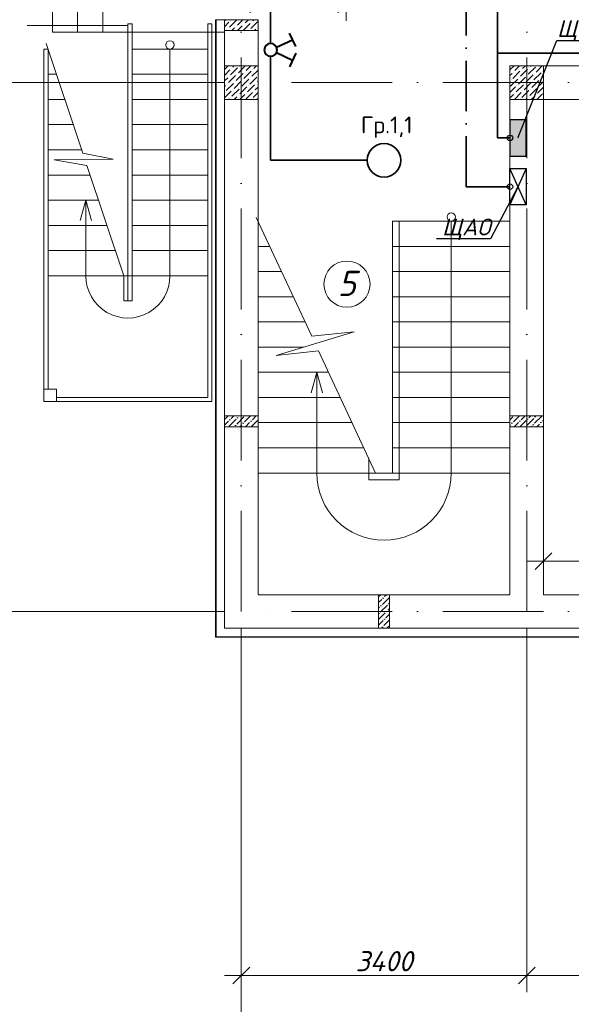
# Model space of a CAD drawing. Header units: millimetres. Extents: x 1114507 to 93926427, y 174473 to 817039.
# Tile 140 of 256: x 1489322 to 1495891, y 762146 to 773875. Entities that reach past the tile are written whole.
import ezdxf
from ezdxf import colors
from ezdxf.entities.mleader import LeaderData, LeaderLine
from ezdxf.math import Vec2, Vec3

# ---------------------------------------------------------------- set-up
doc = ezdxf.new("R2010")
doc.units = ezdxf.units.MM
doc.linetypes.add('ACAD_ISO10W100', pattern=[18, 12, -3, 0, -3])
for name, color, linetype, lineweight in [('expl', 234, 'Continuous', 13), ('размеры', 12, 'Continuous', 15), ('Шаблон 2', 7, 'Continuous', 13)]:
    doc.layers.add(name, color=color, linetype=linetype, lineweight=lineweight)
doc.layers.add('kcd_tx', color=7, linetype='Continuous')
doc.styles.add('ISOCPEUR 1', font='isocpeur.TTF')
doc.styles.get("Standard").update_dxf_attribs({"font": 'isocpeui.ttf'})
doc.styles.add('X_ISO', font='isocpeui.ttf')
doc.styles.add('Суннат', font='ariali.ttf', dxfattribs={"height": 250})
doc.linetypes.add('FENCELINE1', pattern='A,6.35,-2.54,[133,ltypeshp.shx,S=2.54,R=0,X=-2.54,Y=0],-2.54,25.4', length=36.83)
doc.dimstyles.new('Санжар', dxfattribs={"dimtxt": 240, "dimasz": 200, "dimexe": 200, "dimexo": 200, "dimgap": 50, "dimtad": 1, "dimdec": 0, "dimtxsty": 'Standard', "dimblk": 'OBLIQUE', "dimcen": 2.5, "dimdle": 200, "dimclrd": 152, "dimclre": 152, "dimclrt": 152, "dimadec": 0, "dimazin": 0, "dimtfac": 1, "dimtdec": 0, "dimtmove": 0, "dimatfit": 3, "dimldrblk": 'OBLIQUE', "dimfxl": 0, "dimlwd": 0, "dimlwe": 0, "dimarcsym": 0})

# ---------------------------------------------------------------- blocks, each defined once
blk = doc.blocks.new('_Oblique')
at = {"color": 0, "linetype": 'ByBlock', "lineweight": -2}
blk.add_line((-0.5, -0.5), (0.5, 0.5), dxfattribs=at)
blk = doc.blocks.new('blok1qavmak')
at = {"lineweight": 0, "ltscale": 100}
h = blk.add_hatch(dxfattribs=at)
h.set_pattern_fill('ANSI36', color=256, scale=15, style=0)
h.set_pattern_definition([(45, (582691.36, -605021.81), (25.2569703, 92.6088912), [119.0625, -23.8125, 0, -23.8125])])
h.paths.add_polyline_path([(1492161, 769155), (1492161, 769025), (1491761, 769025), (1491761, 769155)])
h = blk.add_hatch(dxfattribs=at)
h.set_pattern_fill('ANSI36', color=256, scale=15, style=0)
h.set_pattern_definition([(45, (579291.36, -605021.81), (25.2569703, 92.6088912), [119.0625, -23.8125, 0, -23.8125])])
h.paths.add_polyline_path([(1495561, 769155), (1495561, 769025), (1495161, 769025), (1495161, 769155)])
h = blk.add_hatch(dxfattribs=at)
h.set_pattern_fill('ANSI36', color=256, scale=15, style=0)
h.set_pattern_definition([(45, (699722.21, -87289.347), (25.2569703, 92.6088912), [119.0625, -23.8125, 0, -23.8125])])
h.paths.add_polyline_path([(1493726, 766625), (1493596, 766625), (1493596, 767025), (1493726, 767025)])
at = {"color": 1, "linetype": 'ACAD_ISO10W100', "lineweight": 0, "ltscale": 100}
for p, q in [((1491961, 782425), (1491961, 766825)), ((1495361, 782425), (1495361, 766825)), ((1518961, 773125), (1491961, 773125)), ((1518961, 766825), (1491961, 766825))]:
    blk.add_line(p, q, dxfattribs=at)
at = {"color": 0, "lineweight": 0}
for p, q in [((1489711, 775525), (1489711, 773725)), ((1490011, 775525), (1490011, 773725)), ((1490311, 775525), (1490311, 773725)), ((1491761, 773725), (1489711, 773725))]:
    blk.add_line(p, q, dxfattribs=at)
at = {"color": 252, "lineweight": 0, "ltscale": 100}
for p, q in [((1491654, 773875), (1491654, 766518)), ((1491654, 773875), (1491761, 773875)), ((1491654, 773875), (1491761, 773875)), ((1491654, 766518), (1496561, 766518))]:
    blk.add_line(p, q, dxfattribs=at)
at = {"color": 32, "lineweight": 0, "ltscale": 100}
for p, q in [((1491661, 773875), (1491661, 766525)), ((1491661, 766525), (1496561, 766525))]:
    blk.add_line(p, q, dxfattribs=at)
at = {"lineweight": 0, "ltscale": 100}
for p, q in [((1491761, 773875), (1492161, 773875)), ((1490611, 773825), (1490611, 770525)), ((1490661, 773825), (1490611, 773825)), ((1490661, 773825), (1490661, 770525)), ((1491561, 773825), (1491561, 769375)), ((1491561, 773825), (1491611, 773825)), ((1491611, 773825), (1491611, 769325)), ((1491761, 773745), (1491761, 766625)), ((1492161, 773745), (1492161, 767025)), ((1489611, 773525), (1489661, 773525)), ((1489611, 773525), (1489611, 769475, 0)), ((1490074, 772285), (1489639, 773591)), ((1489661, 773525), (1489661, 769475, 0)), ((1491561, 773525), (1490661, 773525)), ((1502911, 773325), (1495161, 773325)), ((1489661, 773225), (1489761, 773225)), ((1491561, 773225), (1490661, 773225)), ((1489661, 772925), (1489861, 772925)), ((1491561, 772925), (1490661, 772925)), ((1495161, 772925), (1495161, 767025)), ((1502911, 772925), (1495561, 772925)), ((1495561, 772925), (1495561, 767025)), ((1489661, 772625), (1489961, 772625)), ((1491561, 772625), (1490661, 772625)), ((1489661, 772325), (1490061, 772325)), ((1490437, 772215), (1490074, 772285)), ((1491561, 772325), (1490661, 772325)), ((1489733, 772207), (1490437, 772215)), ((1490123, 772138), (1489733, 772207)), ((1490561, 770825), (1490123, 772138)), ((1489661, 772025), (1490161, 772025)), ((1491561, 772025), (1490661, 772025)), ((1489661, 771725), (1490261, 771725)), ((1491561, 771725), (1490661, 771725)), ((1489661, 771425), (1490361, 771425)), ((1491561, 771425), (1490661, 771425)), ((1492801, 770104), (1492140, 771519)), ((1495161, 771475), (1493761, 771475)), ((1493761, 768475), (1493761, 771475)), ((1492301, 771175), (1492161, 771175)), ((1495161, 771175), (1493761, 771175)), ((1489661, 771125), (1490461, 771125)), ((1491561, 771125), (1490661, 771125)), ((1489661, 770825), (1490561, 770825)), ((1490561, 770825), (1490561, 770525)), ((1490561, 770825), (1490611, 770825)), ((1490661, 770825), (1490611, 770825)), ((1491561, 770825), (1490661, 770825)), ((1492441, 770875), (1492161, 770875)), ((1495161, 770875), (1493761, 770875)), ((1490661, 770525, 0), (1490561, 770525, 0)), ((1492581, 770575), (1492161, 770575)), ((1495161, 770575), (1493761, 770575)), ((1492721, 770275), (1492161, 770275)), ((1495161, 770275), (1493761, 770275)), ((1492375, 769875), (1493304, 770158)), ((1493304, 770158), (1492801, 770104)), ((1492703, 769975), (1492161, 769975)), ((1492882, 769930), (1492375, 769875)), ((1493561, 768475), (1492882, 769930)), ((1495161, 769975), (1493761, 769975)), ((1493001, 769675), (1492161, 769675)), ((1495161, 769675), (1493761, 769675)), ((1489761, 769375, 0), (1491561, 769375, 0)), ((1489761, 769325, 0), (1491611, 769325, 0)), ((1493141, 769375), (1492161, 769375)), ((1495161, 769375), (1493761, 769375)), ((1493281, 769075), (1492161, 769075)), ((1495161, 769075), (1493761, 769075)), ((1493421, 768775), (1492161, 768775)), ((1495161, 768775), (1493761, 768775)), ((1495161, 768475), (1492161, 768475)), ((1492161, 767025), (1495161, 767025)), ((1495561, 767025), (1496561, 767025)), ((1491761, 766625), (1496561, 766625))]:
    blk.add_line(p, q, dxfattribs=at)
at = {"linetype": 'Continuous', "lineweight": 0, "ltscale": 100}
for p, q in [((1491761, 773860, 0), (1491776, 773875, 0)), ((1491915, 773811, 0), (1491978, 773875, 0)), ((1492007, 773837, 0), (1492046, 773875, 0)), ((1492100, 773862, 0), (1492113, 773875, 0)), ((1491761, 773792, 0), (1491814, 773845, 0)), ((1491805, 773769, 0), (1491805, 773769, 0)), ((1491822, 773786, 0), (1491906, 773870, 0)), ((1491830, 773862, 0), (1491830, 773862, 0)), ((1491848, 773745, 0), (1491881, 773778, 0)), ((1491898, 773794, 0), (1491898, 773794, 0)), ((1491916, 773745, 0), (1491973, 773803, 0)), ((1491983, 773745, 0), (1492066, 773828, 0)), ((1491990, 773820, 0), (1491990, 773820, 0)), ((1492075, 773769, 0), (1492159, 773853, 0)), ((1492083, 773845, 0), (1492083, 773845, 0)), ((1492118, 773745, 0), (1492133, 773761, 0)), ((1492150, 773778, 0), (1492150, 773778, 0)), ((1491781, 773745, 0), (1491788, 773752, 0)), ((1492058, 773752, 0), (1492058, 773752, 0)), ((1491766, 773285), (1491806, 773325)), ((1491833, 773217), (1491918, 773302)), ((1491842, 773293), (1491842, 773293)), ((1491859, 773310), (1491874, 773325)), ((1491926, 773243), (1492008, 773325)), ((1491934, 773318), (1491934, 773318)), ((1492019, 773268), (1492076, 773325)), ((1492111, 773293), (1492143, 773325)), ((1495161, 773277), (1495209, 773325)), ((1495219, 773268), (1495276, 773325)), ((1495312, 773293), (1495344, 773325)), ((1495379, 773226), (1495463, 773310)), ((1495387, 773302), (1495387, 773302)), ((1495404, 773318), (1495411, 773325)), ((1495472, 773251), (1495546, 773325)), ((1491761, 773212), (1491825, 773276)), ((1491761, 773145), (1491800, 773184)), ((1491808, 773125), (1491892, 773209)), ((1491817, 773201), (1491817, 773201)), ((1491901, 773150), (1491985, 773234)), ((1491909, 773226), (1491909, 773226)), ((1491993, 773175), (1492078, 773260)), ((1492002, 773251), (1492002, 773251)), ((1492061, 773108), (1492145, 773192)), ((1492069, 773184), (1492069, 773184)), ((1492086, 773201), (1492161, 773275)), ((1492094, 773276), (1492094, 773276)), ((1495161, 773210), (1495185, 773234)), ((1495194, 773175), (1495278, 773260)), ((1495202, 773251), (1495202, 773251)), ((1495261, 773108), (1495345, 773192)), ((1495270, 773184), (1495270, 773184)), ((1495286, 773201), (1495371, 773285)), ((1495295, 773276), (1495295, 773276)), ((1495354, 773133), (1495438, 773217)), ((1495362, 773209), (1495362, 773209)), ((1495446, 773158), (1495531, 773243)), ((1495455, 773234), (1495455, 773234)), ((1495539, 773184), (1495561, 773206)), ((1495547, 773260), (1495547, 773260)), ((1491761, 773077), (1491774, 773091)), ((1491783, 773032), (1491867, 773116)), ((1491791, 773108), (1491791, 773108)), ((1491876, 773057), (1491960, 773142)), ((1491884, 773133), (1491884, 773133)), ((1491943, 772990), (1492027, 773074)), ((1491951, 773066), (1491951, 773066)), ((1491968, 773083), (1492052, 773167)), ((1491977, 773158), (1491977, 773158)), ((1492035, 773015), (1492120, 773100)), ((1492044, 773091), (1492044, 773091)), ((1492128, 773041), (1492161, 773073)), ((1492136, 773116), (1492136, 773116)), ((1492153, 773133), (1492161, 773141)), ((1495161, 773008), (1495228, 773074)), ((1495169, 773083), (1495253, 773167)), ((1495177, 773158), (1495177, 773158)), ((1495236, 773015), (1495320, 773100)), ((1495244, 773091), (1495244, 773091)), ((1495329, 773041), (1495413, 773125)), ((1495337, 773116), (1495337, 773116)), ((1495396, 772973), (1495480, 773057)), ((1495421, 773066), (1495505, 773150)), ((1495430, 773142), (1495430, 773142)), ((1495489, 772999), (1495561, 773071)), ((1495497, 773074), (1495497, 773074)), ((1495514, 773091), (1495561, 773138)), ((1495522, 773167), (1495522, 773167)), ((1491761, 772943), (1491842, 773024)), ((1491766, 773015), (1491766, 773015)), ((1491833, 772948), (1491833, 772948)), ((1491850, 772965), (1491934, 773049)), ((1491859, 773041), (1491859, 773041)), ((1491878, 772925), (1491909, 772956)), ((1491926, 772973), (1491926, 772973)), ((1491945, 772925), (1492002, 772982)), ((1492013, 772925), (1492094, 773007)), ((1492019, 772999), (1492019, 772999)), ((1492103, 772948), (1492161, 773006)), ((1492111, 773024), (1492111, 773024)), ((1492147, 772925), (1492161, 772939)), ((1495161, 772940), (1495202, 772982)), ((1495213, 772925), (1495295, 773007)), ((1495219, 772999), (1495219, 772999)), ((1495303, 772948), (1495387, 773032)), ((1495312, 773024), (1495312, 773024)), ((1495348, 772925), (1495362, 772940)), ((1495379, 772956), (1495379, 772956)), ((1495404, 773049), (1495404, 773049)), ((1495415, 772925), (1495455, 772965)), ((1495472, 772982), (1495472, 772982)), ((1495482, 772925), (1495547, 772990)), ((1495556, 772931), (1495561, 772936)), ((1491811, 772925), (1491817, 772931)), ((1492086, 772931), (1492086, 772931)), ((1495286, 772931), (1495286, 772931))]:
    blk.add_line(p, q, dxfattribs=at)
at = {"color": 204, "linetype": 'FENCELINE1', "lineweight": 0, "ltscale": 20}
blk.add_line((1490611, 773805), (1489411, 773805), dxfattribs=at)
at = {"color": 152, "lineweight": 0, "ltscale": 100}
for p, q in [((1491961, 766625), (1491961, 762290)), ((1491961, 766625), (1491961, 761576)), ((1495361, 766625), (1495361, 762290)), ((1495361, 766625), (1495361, 762290)), ((1495561, 762490), (1491761, 762490)), ((1505161, 762490), (1495161, 762490))]:
    blk.add_line(p, q, dxfattribs=at)
at = {"color": 204, "linetype": 'FENCELINE1', "lineweight": 0, "ltscale": 20}
blk.add_lwpolyline([(1493481, 768647), (1493481, 768395), (1493841, 768395), (1493841, 771475)], dxfattribs=at)
at = {"layer": 'expl', "lineweight": 0}
for p, q in [((1491111, 773525), (1491111, 770825)), ((1490111, 771725), (1490044, 771482)), ((1490111, 770825), (1490111, 771725)), ((1490111, 771725), (1490178, 771482)), ((1494461, 771475), (1494461, 768475)), ((1492861, 769675), (1492794, 769432)), ((1492861, 769675), (1492928, 769432)), ((1492861, 769675), (1492861, 768475))]:
    blk.add_line(p, q, dxfattribs=at)
for centre in [(1491111, 773575), (1494461, 771525)]:
    blk.add_circle(centre, 50, dxfattribs=at)
for centre, radius, start, end in [((1490611, 770821, 0), 500, 179.5758, 0.4242), ((1493661, 768475), 800, 180, 0)]:
    blk.add_arc(centre, radius, start, end, dxfattribs=at)
at = {"layer": 'kcd_tx', "color": 152, "lineweight": 0, "ltscale": 100}
for p, q in [((1491761, 773125), (1488228, 773125)), ((1491761, 773125), (1488228, 773125)), ((1491761, 766825), (1487303, 766825)), ((1491761, 766825), (1488228, 766825))]:
    blk.add_line(p, q, dxfattribs=at)
at = {"layer": 'размеры', "lineweight": 0, "ltscale": 5}
for p, q in [((1491761, 773745), (1491761, 773875)), ((1491761, 773875), (1492161, 773875)), ((1492161, 773875), (1492161, 773745)), ((1492161, 773745), (1491761, 773745)), ((1492161, 773325), (1491761, 773325)), ((1491761, 773325), (1491761, 772925)), ((1492161, 772925), (1492161, 773325)), ((1495561, 773325), (1495161, 773325)), ((1495161, 773325), (1495161, 772925)), ((1495561, 772925), (1495561, 773325)), ((1491761, 772925), (1492161, 772925)), ((1495161, 772925), (1495561, 772925)), ((1489761, 769475, 0), (1489611, 769475, 0)), ((1489611, 769475, 0), (1489611, 769325, 0)), ((1489761, 769325, 0), (1489761, 769475, 0)), ((1489611, 769325, 0), (1489761, 769325, 0))]:
    blk.add_line(p, q, dxfattribs=at)
for points in [[(1492161, 769155), (1492161, 769025), (1491761, 769025), (1491761, 769155)], [(1492161, 769025), (1492161, 769155), (1491761, 769155), (1491761, 769025)], [(1495561, 769155), (1495561, 769025), (1495161, 769025), (1495161, 769155)], [(1495561, 769025), (1495561, 769155), (1495161, 769155), (1495161, 769025)], [(1493596, 766625), (1493726, 766625), (1493726, 767025), (1493596, 767025)]]:
    blk.add_lwpolyline(points, close=True, dxfattribs=at)
at = {"color": 152, "lineweight": 0, "ltscale": 100, "xscale": 200, "yscale": 200, "zscale": 200, "rotation": 180}
for p in [(1491961, 762490), (1495361, 762490)]:
    blk.add_blockref('_Oblique', p, dxfattribs=at)
at = {"color": 152, "lineweight": 0, "ltscale": 100, "xscale": 200, "yscale": 200, "zscale": 200}
blk.add_blockref('_Oblique', (1495361, 762490), dxfattribs=at)
at = {"color": 152, "lineweight": 0, "ltscale": 100, "insert": (1493661, 762660), "char_height": 240, "attachment_point": 5}
blk.add_mtext('3400', dxfattribs=at)
blk = doc.blocks.new('*D1602')
at = {"color": 152, "linetype": 'Continuous', "lineweight": 0, "ltscale": 100, "transparency": 16777216}
for p, q in [((1495561, 767544), (1495561, 767224)), ((1497161, 767544), (1497161, 767224)), ((1497361, 767424), (1495361, 767424))]:
    blk.add_line(p, q, dxfattribs=at)
at = {"layer": 'Defpoints', "color": 0, "lineweight": 35, "ltscale": 100, "transparency": 16777216}
for p in [(1495561, 767925), (1497161, 767925), (1495561, 767424)]:
    blk.add_point(p, dxfattribs=at)
at = {"color": 152, "lineweight": 0, "ltscale": 100, "transparency": 16777216, "xscale": 200, "yscale": 200, "zscale": 200, "rotation": 180}
blk.add_blockref('_Oblique', (1495561, 767424), dxfattribs=at)
at = {"color": 152, "lineweight": 0, "ltscale": 100, "transparency": 16777216, "xscale": 200, "yscale": 200, "zscale": 200}
blk.add_blockref('_Oblique', (1497161, 767424), dxfattribs=at)
at = {"color": 152, "lineweight": 35, "ltscale": 100, "transparency": 16777216, "insert": (1496361, 767594), "char_height": 240, "attachment_point": 5, "bg_fill": 3, "box_fill_scale": 1.1, "bg_fill_color": 256, "bg_fill_true_color": 13158600, "bg_fill_transparency": 0}
blk.add_mtext('1600', dxfattribs=at)
blk = doc.blocks.new('цйвыа')
at = {"lineweight": 30}
h = blk.add_hatch(color=256, dxfattribs=at)
h.dxf.hatch_style = 1
h.paths.add_polyline_path([(2412585, 1762523), (2412393, 1762523), (2412393, 1762090), (2412585, 1762090)])
blk.add_lwpolyline([(2412393, 1762090), (2412585, 1762090), (2412585, 1762523), (2412393, 1762523)], close=True, dxfattribs=at)
blk = doc.blocks.new('_Dot')
at = {"color": 0, "linetype": 'ByBlock', "lineweight": -2}
blk.add_line((-0.5, 0), (-1, 0), dxfattribs=at)
at = {"color": 0, "linetype": 'ByBlock', "const_width": 0.5}
blk.add_lwpolyline([(-0.25, 0, 1), (0.25, 0, 1)], format="xyb", close=True, dxfattribs=at)
blk = doc.blocks.new('вкер')
at = {"lineweight": 40}
for p, q in [((-156663.7, -245929.2), (-156778.3, -245982.1)), ((-156657.7, -246092.9), (-156721, -245955.6)), ((-156611.9, -246092.9), (-156548.6, -245955.6)), ((-156605.9, -245929.2), (-156491.3, -245982.1))]:
    blk.add_line(p, q, dxfattribs=at)
blk.add_circle((-156634.8, -246142.6), 54.7, dxfattribs=at)
blk = doc.blocks.new('*D1618')
at = {"color": 152, "linetype": 'Continuous', "lineweight": 0, "ltscale": 100, "transparency": 16777216}
for p, q in [((1493211, 774182), (1493211, 773862)), ((1496711, 774182), (1496711, 773862)), ((1493011, 774062), (1496911, 774062))]:
    blk.add_line(p, q, dxfattribs=at)
at = {"layer": 'Defpoints', "color": 0, "lineweight": 35, "ltscale": 100, "transparency": 16777216}
for p in [(1493211, 774425), (1496711, 774425), (1496711, 774062)]:
    blk.add_point(p, dxfattribs=at)
at = {"color": 152, "lineweight": 0, "ltscale": 100, "transparency": 16777216, "xscale": 200, "yscale": 200, "zscale": 200, "rotation": 180}
blk.add_blockref('_Oblique', (1493211, 774062), dxfattribs=at)
at = {"color": 152, "lineweight": 0, "ltscale": 100, "transparency": 16777216, "xscale": 200, "yscale": 200, "zscale": 200}
blk.add_blockref('_Oblique', (1496711, 774062), dxfattribs=at)
at = {"color": 152, "lineweight": 35, "ltscale": 100, "transparency": 16777216, "insert": (1494961, 774232), "char_height": 240, "attachment_point": 5, "bg_fill": 3, "box_fill_scale": 1.1, "bg_fill_color": 256, "bg_fill_true_color": 13158600, "bg_fill_transparency": 0}
blk.add_mtext('3500', dxfattribs=at)
blk = doc.blocks.new('*D1626')
at = {"color": 152, "linetype": 'Continuous', "lineweight": 0, "ltscale": 100, "transparency": 16777216}
for p, q in [((1492161, 774062), (1492161, 774262)), ((1493211, 774182), (1493211, 773862)), ((1491961, 774062), (1493411, 774062))]:
    blk.add_line(p, q, dxfattribs=at)
at = {"layer": 'Defpoints', "color": 0, "lineweight": 35, "ltscale": 100, "transparency": 16777216}
for p in [(1493211, 774425), (1493211, 774062), (1492161, 773875)]:
    blk.add_point(p, dxfattribs=at)
at = {"color": 152, "lineweight": 0, "ltscale": 100, "transparency": 16777216, "xscale": 200, "yscale": 200, "zscale": 200, "rotation": 180}
blk.add_blockref('_Oblique', (1492161, 774062), dxfattribs=at)
at = {"color": 152, "lineweight": 0, "ltscale": 100, "transparency": 16777216, "xscale": 200, "yscale": 200, "zscale": 200}
blk.add_blockref('_Oblique', (1493211, 774062), dxfattribs=at)
at = {"color": 152, "lineweight": 35, "ltscale": 100, "transparency": 16777216, "insert": (1492686, 774232), "char_height": 240, "attachment_point": 5, "bg_fill": 3, "box_fill_scale": 1.1, "bg_fill_color": 256, "bg_fill_true_color": 13158600, "bg_fill_transparency": 0}
blk.add_mtext('1050', dxfattribs=at)

msp = doc.modelspace()

# ---------------------------------------------------------------- linework, layer by layer
at = {"layer": 'expl', "lineweight": 0}
msp.add_circle((1493219.8, 770725.5), 275.1, dxfattribs=at)

# ---------------------------------------------------------------- texts
at = {"lineweight": 0, "insert": (1493326.7, 770883.7), "char_height": 300, "width": 349.19, "attachment_point": 3}
msp.add_mtext('5', dxfattribs=at)

# ---------------------------------------------------------------- next in the draw order: block references
at = {"color": 0}
msp.add_blockref('blok1qavmak', (0, 0), dxfattribs=at)

# ---------------------------------------------------------------- next in the draw order: linework, layer by layer
at = {"color": 0, "lineweight": 35, "ltscale": 100}
for p, q in [((1495010.8, 772466.9), (1495010.8, 775775.1)), ((1492310.8, 773592.1), (1492310.8, 774625.1)), ((1492310.8, 772200.1), (1492310.8, 773438.8)), ((1495010.8, 773475.1), (1509595.3, 773475.1)), ((1495160.8, 772466.9), (1495010.8, 772466.9)), ((1493460.8, 772200.1), (1492310.8, 772200.1))]:
    msp.add_line(p, q, dxfattribs=at)
at = {"color": 3, "linetype": 'ACAD_ISO10W100', "lineweight": 35, "ltscale": 50}
msp.add_line((1495160.8, 771885.7), (1494637.8, 771885.7), dxfattribs=at)
at = {"lineweight": 30}
msp.add_lwpolyline([(1495352.4, 771668.8), (1495160.8, 771668.8), (1495160.8, 772102.7), (1495352.4, 772102.7)], close=True, dxfattribs=at)
msp.add_circle((1495160.8, 772466.9), 33, dxfattribs=at)
at = {"color": 5, "lineweight": 35, "ltscale": 20}
msp.add_circle((1493660.8, 772200.1), 200, dxfattribs=at)
at = {"color": 3, "lineweight": 30}
msp.add_circle((1495160.8, 771885.7), 33, dxfattribs=at)
at = {"layer": 'Шаблон 2', "lineweight": 30}
for points in [[(1495352.4, 772102.7), (1495160.8, 771668.8)], [(1495352.4, 771668.8), (1495160.8, 772102.7)]]:
    msp.add_lwpolyline(points, dxfattribs=at)

# ---------------------------------------------------------------- next in the draw order: block references
at = {"lineweight": 30, "xscale": -1.400000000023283, "yscale": 1.400000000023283, "zscale": 1.400000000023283, "rotation": 270}
msp.add_blockref('вкер', (1836910.5, 992804.2), dxfattribs=at)
at = {"color": 1, "lineweight": 5, "rotation": 180}
msp.add_blockref('цйвыа', (3907745.4, 2534773.4), dxfattribs=at)

# ---------------------------------------------------------------- next in the draw order: texts
at = {"color": 0, "insert": (1493384.9, 772721.9, 0), "char_height": 200, "width": 2509.849, "attachment_point": 1, "style": 'Суннат'}
msp.add_mtext('{\\fISOCPEUR|b0|i0|c204|p34;Гр.1\\fISOCPEUR|b0|i0|c0|p34;,1}', dxfattribs=at)

# ---------------------------------------------------------------- next in the draw order: dimensions: what is measured, and where the dimension line sits
at = {"color": 0, "lineweight": 35, "ltscale": 100}
dim = msp.add_linear_dim(base=(1495560.8, 767423.7), p1=(1497160.8, 767925.1), p2=(1495560.8, 767925.1), angle=180, dimstyle='Санжар', override={"dimfxl": 120, "dimfxlon": 1, "dimtfill": 1, "dimarcsym": 1}, dxfattribs=at)
dim.commit()
dim.dimension.update_dxf_attribs({"geometry": '*D1602', "text_midpoint": (1496360.8, 767593.7)})

# ---------------------------------------------------------------- next in the draw order: leaders
at = {"lineweight": 0}
ml = msp.add_multileader_mtext('Standard', dxfattribs=at)
ml.set_content('\\A1;ЩО-1', color=256, style='X_ISO')
ml.set_leader_properties()
ml.set_arrow_properties(name='DOT')
ml.build(insert=Vec2(0, 0))
ml.multileader.update_dxf_attribs({"text_left_attachment_type": 6, "text_right_attachment_type": 6, "dogleg_length": 0.36, "arrow_head_size": 10})
ctx = ml.context
ctx.base_point, ctx.char_height, ctx.arrow_head_size, ctx.landing_gap_size, ctx.plane_origin = Vec3(1495720.1, 773629.2), 200, 10, 1, Vec3(1492985.2, 771740.5)
ctx.left_attachment, ctx.right_attachment = 6, 6
notes = []
notes.append((ctx, [(0, (1, 1, 0), (1495719.7, 773629.2), (1, 0), 0.36, [(0, [(1495256.6, 772466.9)], 0, [])])]))
ctx.mtext.insert, ctx.mtext.width, ctx.mtext.flow_direction = Vec3(1495721.1, 773869.2), 2147.602, 5
ml = msp.add_multileader_mtext('Standard', dxfattribs=at)
ml.set_content('\\A1;ЩАО', color=256, style='X_ISO')
ml.set_leader_properties()
ml.set_arrow_properties(name='DOT')
ml.build(insert=Vec2(0, 0))
ml.multileader.update_dxf_attribs({"text_left_attachment_type": 6, "text_right_attachment_type": 6, "dogleg_length": 0.36, "arrow_head_size": 10})
ctx = ml.context
ctx.base_point, ctx.char_height, ctx.arrow_head_size, ctx.landing_gap_size, ctx.plane_origin = Vec3(1494351.6, 771265), 200, 10, 1, Vec3(1496760.3, 773021.2)
ctx.left_attachment, ctx.right_attachment, ctx.text_align_type = 6, 6, 2
notes.append((ctx, [(0, (1, 1, 0), (1494928.2, 771265), (-1, 0), 0.36, [(0, [(1495256.6, 771885.7)], 0, [])])]))
ctx.mtext.insert, ctx.mtext.rotation, ctx.mtext.width, ctx.mtext.alignment, ctx.mtext.flow_direction = Vec3(1494926.8, 771505), 6.2831853, 2147.602, 3, 5
for ctx, leaders in notes:
    for number, flags, end, landing, length, lines in leaders:
        leader = LeaderData()
        leader.index, (leader.has_last_leader_line, leader.has_dogleg_vector, leader.attachment_direction) = number, flags
        leader.last_leader_point, leader.dogleg_vector, leader.dogleg_length = Vec3(end), Vec3(landing), length
        for number, points, colour, breaks in lines:
            line = LeaderLine()
            line.index, line.vertices, line.color, line.breaks = number, Vec3.list(points), colors.encode_raw_color(colour), breaks
            leader.lines.append(line)
        ctx.leaders.append(leader)

# ---------------------------------------------------------------- next in the draw order: dimensions: what is measured, and where the dimension line sits
at = {"color": 0, "lineweight": 35, "ltscale": 100}
dim = msp.add_linear_dim(base=(1496710.8, 774061.5), p1=(1493210.8, 774425.1), p2=(1496710.8, 774425.1), dimstyle='Санжар', override={"dimfxl": 120, "dimfxlon": 1, "dimtfill": 1, "dimarcsym": 1}, dxfattribs=at)
dim.commit()
dim.dimension.update_dxf_attribs({"geometry": '*D1618', "text_midpoint": (1494960.8, 774231.5)})

# ---------------------------------------------------------------- next in the draw order: linework, layer by layer
at = {"color": 3, "linetype": 'ACAD_ISO10W100', "lineweight": 35, "ltscale": 50}
msp.add_line((1494637.8, 771885.7), (1494637.8, 775360.5), dxfattribs=at)

# ---------------------------------------------------------------- next in the draw order: dimensions: what is measured, and where the dimension line sits
at = {"color": 0, "lineweight": 35, "ltscale": 100}
dim = msp.add_linear_dim(base=(1493210.8, 774061.5), p1=(1492160.8, 773875.1), p2=(1493210.8, 774425.1), dimstyle='Санжар', override={"dimfxl": 120, "dimfxlon": 1, "dimtfill": 1, "dimarcsym": 1}, dxfattribs=at)
dim.commit()
dim.dimension.update_dxf_attribs({"geometry": '*D1626', "text_midpoint": (1492685.8, 774231.5)})

# ---------------------------------------------------------------- next in the draw order: texts
at = {"linetype": 'ByBlock', "lineweight": 30, "ltscale": 10, "insert": (1197603, 784433.1, 0), "char_height": 250, "width": 18040, "attachment_point": 1, "style": 'ISOCPEUR 1'}
msp.add_mtext('     Рабочая документация по объекту: {\\C7;школы ^J}     Настоящий проект выполнен на основании чертежей марки АС, ВК и ОВ в соответствии с требованиями КМК и ПУЭ.\\P     Внешнее электроснабжение решается в отдельном проекте "Внутриплощадочных сетей"\\P     Проект энергоснабжения школы.\\P     Установленная мощность 33,6 кВт; Расчетная мощность 30,2 кВт  \\P     По надежности энергоснабжения школа относится к потребителям II категории.\\P\\pi1291.6675,t0,19518.5175;{\\LСиловое электрооборудование:\\P\\pi0,tz;}     В качестве вводно-распределительного и силового щита принят щит {\\C0;ПР11-3060-21УЗ (изготовить индв. по заказу) }. В качестве осветительного и силового щита принять щит ЩРВ-6 {\\C0;(изготовить индв. по заказу)} и щит комплектный ОЩВ.\\P\\pt0,19518.5175;     Электропотребителями здания  являются: освещение, штепсельные розетки, электропотребители технологического оборудования. Главный распределительный щит, силовые щиты и щиты освещения приняты сборными с модульными автоматическими выключателями с установкой на DIN-рейку по индивидуальному заказу. В распределительных щитах предусматривается устройство заземляющей шины. Фазораспределение злектронагрузок должно быть равномерным. Автоматические выключатели на розеточных группах имеют устройства  защитного отключения. \\P\\ptz;     Силовыми электроприемниками являются потребители сантехнического и технологического оборудования помещений. Магистральные и распределительные сети выполняются медным кабелем ВВГнг  в винипластовых  трубах в стенах срыто под штукатуркой. Ответвительные коробки установить скрыто на стене.\\P     1.  Розетки разместить на высоте 1800 мм от чистого пола в  помещениях   для  пребывания  детей  (А также см. уточнение по плану)  согласно пункта 12.34 КМК КМК КМК 2.04.17-19. ^J     2.  Выключатели во всех помещениях разместить на высоте 1800 мм.  Отступ от проёмов дверей - 200 мм, а также см. уточнение по плану.^J  Допускается установка выключателей под потолком с управлением при помощи шнура. ПУЭ п. 6.6.31.^J  Установка штепсельных розеток в ванных комнатах, душевых, мыльных помещениях бань, помещениях, содержащих нагреватели для саун (далее по тексту «саунах»), а также в стиральных помещениях прачечных не допускается ПУЭ п. 7.1.48.^JМинимальное расстояние от выключателей, штепсельных розеток и элементов электроустановок до газопроводов должно быть не менее 0,5 м ПУЭ п. 7.1.50.\\P{\\O      \\L\\oЭлектроосвещение}\\P     В соответствии КМК КМК 2.01.05-19. в проекте предусматривается общее рабочее, эвакуационное освещение на напряжение 220В.  Рабочее освещение предусматривается во всех помещениях комплекса, эвакуационное - в коридорах, в фойе, лестничных клетках, вестибюле. На выходах по пути эвакуации устанавливаются световые указатели "Выход" с аккумуляторными  батареями. Светильники аварийного освещения обозначаются значком "А" и выбираются из числа светильников рабочего освещения и питаются от щита ЩАО. Управление освещением выполняется включателями, устанавливаемыми по месту. Выбор светильников произведен в соответствии с назначением помещений, их конструктивными особенностями и характеристикой окружающей среды. В качестве источников света приняты светильники потолочные светодиодные LED панели и {\\C0;светодиодные линейные светильники} . Групповые сети освещения выполняются медным кабелем ВВГнг в винипластовой трубе.\\P\\pi1896.36,t0,28627.16;{\\LЗаземление}\\P\\pi0,tz;     Для защиты от поражения  электрическим током применяется система заземления TN-S  (используется 3я и 5я  жила  кабеля) и выполняется уравнивание потенциалов. Все металлические нетоковедущие части электрооборудования подлежат заземлению. В качестве заземляющих проводников используются нулевые провода сети и специальные заземляющие проводники, прокладываемые совместно с рабочими проводниками от электрощитов до электропотребителей. Сопротивление растеканию тока заземляющих устройств не должно превышать 4 Ом в любое время года. Внутренний контур заземления необходимо присоединить к наружному контуру заземления. Защита от заноса высокого потенциала и уравнивание потенциалов выполняется путем присоединения металлической арматуры фундаментов к горизонтальному  заземлителю. Все соединения выполнить сваркой.', dxfattribs=at)

doc.saveas('drawing.dxf')
